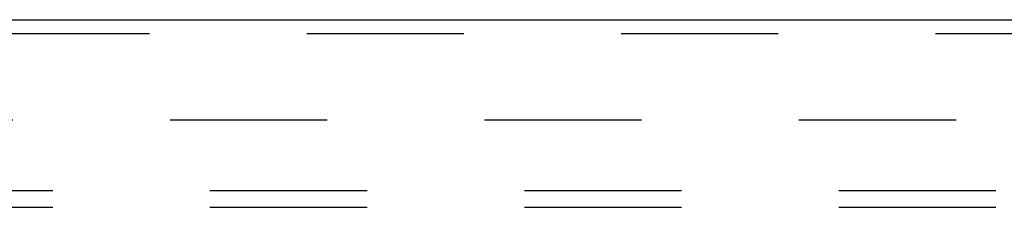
# Model space of a CAD drawing. Header units: inches. Extents: x 0 to 214, y 0 to 139.
# Tile 103 of 147: x 50.48 to 57.86, y 95.42 to 96.83. Entities that reach past the tile are written whole.
import ezdxf

# ---------------------------------------------------------------- set-up
doc = ezdxf.new("R2010")
doc.units = ezdxf.units.IN
doc.header["$LTSCALE"] = 11.786071
doc.header["$MEASUREMENT"] = 0
doc.linetypes.add('HIDDEN', pattern=[0.2, 0.1, -0.1])
for name, color, linetype in [('DEFAULT_2', 8, 'HIDDEN'), ('SECONDARY_OR_LEFT_DOOR_ASSEMBLY', 7, 'CONTINUOUS'), ('SUBPANEL', 7, 'CONTINUOUS')]:
    doc.layers.add(name, color=color, linetype=linetype)

msp = doc.modelspace()

# ---------------------------------------------------------------- linework, layer by layer
at = {"layer": 'DEFAULT_2', "color": 8, "linetype": 'HIDDEN'}
msp.add_line((37.4662, 96.0771), (63.9452, 96.0771), dxfattribs=at)
at = {"layer": 'SECONDARY_OR_LEFT_DOOR_ASSEMBLY', "color": 3, "linetype": 'Continuous'}
msp.add_line((36.1332, 96.8271), (64.6117, 96.8271), dxfattribs=at)
at = {"layer": 'SECONDARY_OR_LEFT_DOOR_ASSEMBLY', "color": 8, "linetype": 'HIDDEN'}
msp.add_line((36.1332, 96.7231), (64.6117, 96.7231), dxfattribs=at)
at = {"layer": 'SUBPANEL', "color": 8, "linetype": 'HIDDEN'}
for p, q in [((40.1225, 95.5458), (92.06, 95.5458)), ((40.1225, 95.4208), (92.06, 95.4208))]:
    msp.add_line(p, q, dxfattribs=at)

doc.saveas('drawing.dxf')
